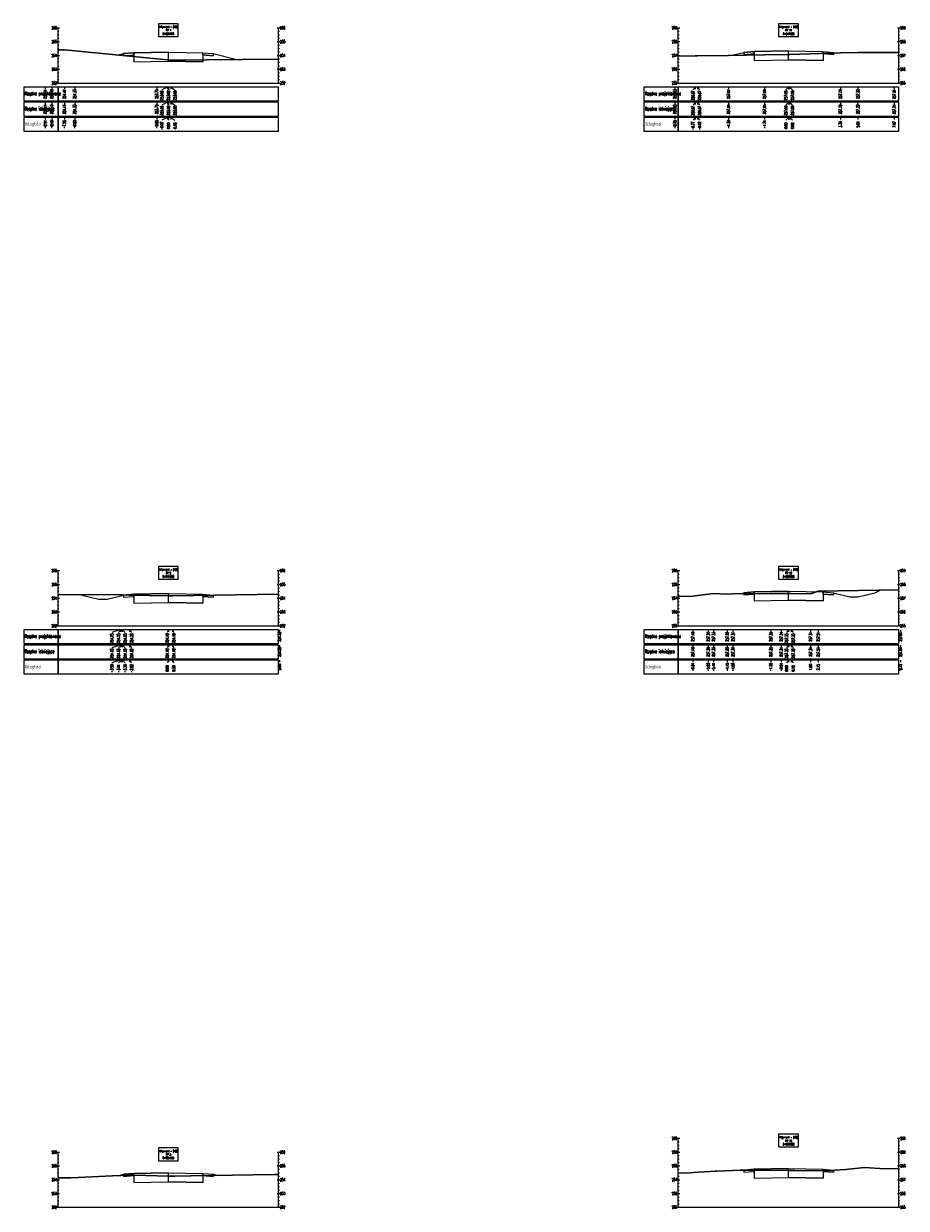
# Model space of a CAD drawing. Header units: metres. Extents: x 7443303 to 7445102, y 5636808 to 5638129.
# Tile 10 of 11: x 7444991 to 7445055, y 5638043 to 5638129. Entities that reach past the tile are written whole.
import ezdxf

# ---------------------------------------------------------------- set-up
doc = ezdxf.new("R2010")
doc.units = ezdxf.units.M
for name, color, linetype in [('C-ROAD-SCTN', 7, 'Continuous'), ('C-ROAD-SCTN-TEXT', 7, 'Continuous'), ('C-ROAD-SCTN-VIEW', 7, 'Continuous'), ('C-ROAD-SHAP', 32, 'Continuous')]:
    doc.layers.add(name, color=color, linetype=linetype)
doc.styles.add('MAT', font='simplex.shx', dxfattribs={"width": 0.6})

msp = doc.modelspace()

# ---------------------------------------------------------------- linework, layer by layer
at = {"layer": 'C-ROAD-SCTN', "color": 153, "linetype": 'Continuous', "lineweight": -3}
for p, q in [((7444997.783, 5638126.926), (7444998.217, 5638127.034)), ((7444998.217, 5638127.034), (7444998.967, 5638127.094)), ((7444998.217, 5638127.034), (7444998.218, 5638126.884)), ((7444998.218, 5638126.884), (7444998.967, 5638126.944)), ((7444998.967, 5638127.094), (7445001.467, 5638127.144)), ((7444998.967, 5638127.094), (7444998.967, 5638126.444)), ((7444998.967, 5638126.944), (7444998.967, 5638127.094)), ((7445001.467, 5638127.144), (7445003.967, 5638127.094)), ((7445001.467, 5638126.494), (7445001.467, 5638127.144)), ((7445003.967, 5638127.094), (7445003.967, 5638126.444)), ((7445003.967, 5638127.094), (7445004.717, 5638127.034)), ((7445003.967, 5638126.944), (7445003.967, 5638127.094)), ((7445003.967, 5638126.944), (7445004.716, 5638126.884)), ((7445004.717, 5638127.034), (7445004.716, 5638126.884)), ((7445004.717, 5638127.034), (7445006.428, 5638126.606)), ((7445042.355, 5638126.911), (7445043.217, 5638127.126)), ((7445043.217, 5638127.126), (7445043.967, 5638127.186)), ((7445043.217, 5638127.126), (7445043.218, 5638126.976)), ((7445043.218, 5638126.976), (7445043.967, 5638127.036)), ((7445043.967, 5638127.186), (7445046.467, 5638127.236)), ((7445043.967, 5638127.186), (7445043.967, 5638126.536)), ((7445043.967, 5638127.036), (7445043.967, 5638127.186)), ((7445043.967, 5638126.536), (7445046.467, 5638126.586)), ((7445046.467, 5638127.236), (7445048.967, 5638127.186)), ((7445046.467, 5638126.586), (7445046.467, 5638127.236)), ((7445046.467, 5638126.586), (7445048.967, 5638126.536)), ((7445048.967, 5638127.186), (7445048.967, 5638126.536)), ((7445048.967, 5638127.186), (7445049.717, 5638127.126)), ((7445048.967, 5638127.036), (7445048.967, 5638127.186)), ((7445048.967, 5638127.036), (7445049.716, 5638126.976)), ((7445049.717, 5638127.126), (7445049.716, 5638126.976)), ((7445049.717, 5638127.126), (7445049.889, 5638127.083)), ((7444998.967, 5638126.444), (7445001.467, 5638126.494)), ((7445001.467, 5638126.494), (7445003.967, 5638126.444)), ((7445042.921, 5638087.842), (7445043.217, 5638087.916)), ((7445043.217, 5638087.916), (7445043.967, 5638087.976)), ((7445043.217, 5638087.916), (7445043.218, 5638087.766)), ((7445043.967, 5638087.976), (7445046.467, 5638088.026)), ((7445043.967, 5638087.976), (7445043.967, 5638087.326)), ((7445043.967, 5638087.826), (7445043.967, 5638087.976)), ((7445046.467, 5638088.026), (7445048.967, 5638087.976)), ((7445046.467, 5638087.376), (7445046.467, 5638088.026)), ((7445048.967, 5638087.976), (7445048.967, 5638087.326)), ((7445048.967, 5638087.976), (7445049.717, 5638087.916)), ((7445048.967, 5638087.826), (7445048.967, 5638087.976)), ((7445049.717, 5638087.916), (7445049.716, 5638087.766)), ((7445049.717, 5638087.916), (7445050.917, 5638087.616)), ((7445051.517, 5638087.616), (7445052.717, 5638087.916)), ((7445052.717, 5638087.916), (7445053.106, 5638088.111)), ((7444995.159, 5638087.776), (7444995.217, 5638087.747)), ((7444995.217, 5638087.747), (7444996.417, 5638087.447)), ((7444996.417, 5638087.447), (7444997.017, 5638087.447)), ((7444997.017, 5638087.447), (7444998.217, 5638087.747)), ((7444998.217, 5638087.747), (7444998.967, 5638087.807)), ((7444998.217, 5638087.747), (7444998.218, 5638087.597)), ((7444998.218, 5638087.597), (7444998.967, 5638087.657)), ((7444998.967, 5638087.807), (7445001.467, 5638087.857)), ((7444998.967, 5638087.807), (7444998.967, 5638087.157)), ((7444998.967, 5638087.657), (7444998.967, 5638087.807)), ((7444998.967, 5638087.157), (7445001.467, 5638087.207)), ((7445001.467, 5638087.857), (7445003.967, 5638087.807)), ((7445001.467, 5638087.207), (7445001.467, 5638087.857)), ((7445001.467, 5638087.207), (7445003.967, 5638087.157)), ((7445003.967, 5638087.807), (7445003.967, 5638087.157)), ((7445003.967, 5638087.807), (7445004.717, 5638087.747)), ((7445003.967, 5638087.657), (7445003.967, 5638087.807)), ((7445003.967, 5638087.657), (7445004.716, 5638087.597)), ((7445004.717, 5638087.747), (7445004.716, 5638087.597)), ((7445004.717, 5638087.747), (7445004.721, 5638087.746)), ((7445043.218, 5638087.766), (7445043.967, 5638087.826)), ((7445043.967, 5638087.326), (7445046.467, 5638087.376)), ((7445046.467, 5638087.376), (7445048.967, 5638087.326)), ((7445048.967, 5638087.826), (7445049.716, 5638087.766)), ((7445050.917, 5638087.616), (7445051.517, 5638087.616)), ((7444998.967, 5638045.79), (7445001.467, 5638045.84)), ((7445001.467, 5638045.84), (7445003.967, 5638045.79)), ((7445001.467, 5638045.19), (7445001.467, 5638045.84)), ((7445043.179, 5638046.024), (7445043.217, 5638046.033)), ((7445043.217, 5638046.033), (7445043.967, 5638046.093)), ((7445043.217, 5638046.033), (7445043.218, 5638045.883)), ((7445043.218, 5638045.883), (7445043.967, 5638045.943)), ((7445043.967, 5638046.093), (7445046.467, 5638046.143)), ((7445043.967, 5638046.093), (7445043.967, 5638045.443)), ((7445043.967, 5638045.943), (7445043.967, 5638046.093)), ((7445046.467, 5638046.143), (7445048.967, 5638046.093)), ((7445046.467, 5638045.493), (7445046.467, 5638046.143)), ((7445048.967, 5638046.093), (7445048.967, 5638045.443)), ((7445048.967, 5638046.093), (7445049.717, 5638046.033)), ((7445048.967, 5638045.943), (7445048.967, 5638046.093)), ((7445048.967, 5638045.943), (7445049.716, 5638045.883)), ((7445049.717, 5638046.033), (7445049.716, 5638045.883)), ((7445049.717, 5638046.033), (7445049.741, 5638046.027)), ((7444997.861, 5638045.641), (7444998.217, 5638045.73)), ((7444998.217, 5638045.73), (7444998.967, 5638045.79)), ((7444998.217, 5638045.73), (7444998.218, 5638045.58)), ((7444998.218, 5638045.58), (7444998.967, 5638045.64)), ((7444998.967, 5638045.79), (7444998.967, 5638045.14)), ((7444998.967, 5638045.64), (7444998.967, 5638045.79)), ((7444998.967, 5638045.14), (7445001.467, 5638045.19)), ((7445001.467, 5638045.19), (7445003.967, 5638045.14)), ((7445003.967, 5638045.79), (7445003.967, 5638045.14)), ((7445003.967, 5638045.79), (7445004.717, 5638045.73)), ((7445003.967, 5638045.64), (7445003.967, 5638045.79)), ((7445003.967, 5638045.64), (7445004.716, 5638045.58)), ((7445004.717, 5638045.73), (7445004.716, 5638045.58)), ((7445004.717, 5638045.73), (7445005.043, 5638045.648)), ((7445043.967, 5638045.443), (7445046.467, 5638045.493)), ((7445046.467, 5638045.493), (7445048.967, 5638045.443))]:
    msp.add_line(p, q, dxfattribs=at)
at = {"layer": 'C-ROAD-SCTN', "color": 1, "linetype": 'Continuous', "lineweight": 30}
for points in [[(7444993.467, 5638127.317), (7444993.919, 5638127.314), (7444994.667, 5638127.229), (7445000.617, 5638126.65), (7445001.395, 5638126.594), (7445001.467, 5638126.584), (7445001.645, 5638126.559), (7445009.467, 5638126.636)], [(7445038.467, 5638126.839), (7445039.692, 5638126.874), (7445039.85, 5638126.87), (7445042.111, 5638126.908), (7445044.724, 5638126.938), (7445046.467, 5638126.963), (7445046.549, 5638126.965), (7445050.225, 5638127.095), (7445051.502, 5638127.122), (7445054.132, 5638127.117), (7445054.467, 5638127.121)], [(7445038.467, 5638087.658), (7445039.522, 5638087.684), (7445040.634, 5638087.83), (7445041.024, 5638087.855), (7445042.014, 5638087.82), (7445042.433, 5638087.836), (7445045.174, 5638087.873), (7445045.927, 5638087.867), (7445046.467, 5638087.86), (7445046.646, 5638087.858), (7445048.065, 5638087.834), (7445048.615, 5638088.041), (7445054.467, 5638088.132)], [(7444993.467, 5638087.784), (7444997.972, 5638087.761), (7444998.057, 5638087.759), (7444998.11, 5638087.76), (7444998.643, 5638087.751), (7445001.467, 5638087.709), (7445001.764, 5638087.704), (7445009.467, 5638087.812)], [(7445038.467, 5638045.811), (7445039.352, 5638045.833), (7445039.567, 5638045.862), (7445041.149, 5638045.963), (7445041.267, 5638045.959), (7445042.953, 5638046.021), (7445043.659, 5638046.031), (7445046.467, 5638046.005), (7445046.914, 5638046.001), (7445048.61, 5638045.98), (7445049.4, 5638046.011), (7445050.63, 5638046.071), (7445051.947, 5638046.23), (7445053.474, 5638046.123), (7445054.467, 5638046.143)], [(7444993.467, 5638045.469), (7444994.395, 5638045.47), (7444997.409, 5638045.626), (7444998.655, 5638045.667), (7444999.019, 5638045.667), (7445001.467, 5638045.606), (7445001.961, 5638045.593), (7445003.097, 5638045.615), (7445009.132, 5638045.718), (7445009.467, 5638045.715)]]:
    msp.add_lwpolyline(points, dxfattribs=at)
at = {"layer": 'C-ROAD-SCTN-TEXT', "color": 1, "linetype": 'Continuous', "lineweight": -3}
for p, q in [((7445001.395, 5638124.603), (7445000.99, 5638124.403)), ((7445001.467, 5638124.603), (7445001.467, 5638124.403)), ((7445001.645, 5638124.603), (7445001.944, 5638124.403)), ((7445039.692, 5638124.603), (7445039.533, 5638124.403)), ((7445039.85, 5638124.603), (7445040.01, 5638124.403)), ((7445046.467, 5638124.603), (7445046.269, 5638124.403)), ((7445046.549, 5638124.603), (7445046.746, 5638124.403)), ((7445001.395, 5638122.403), (7445000.99, 5638122.203)), ((7445001.467, 5638122.403), (7445001.467, 5638122.203)), ((7445001.645, 5638122.403), (7445001.944, 5638122.203)), ((7445039.692, 5638122.403), (7445039.533, 5638122.203)), ((7445039.85, 5638122.403), (7445040.01, 5638122.203)), ((7445046.467, 5638122.403), (7445046.269, 5638122.203)), ((7445046.549, 5638122.403), (7445046.746, 5638122.203)), ((7444997.972, 5638085.228), (7444997.368, 5638085.028)), ((7444998.057, 5638085.228), (7444997.845, 5638085.028)), ((7444998.11, 5638085.228), (7444998.322, 5638085.028)), ((7444998.643, 5638085.228), (7444998.799, 5638085.028)), ((7445001.467, 5638085.228), (7445001.377, 5638085.028)), ((7445001.764, 5638085.228), (7445001.854, 5638085.028)), ((7445046.467, 5638085.228), (7445046.318, 5638085.028)), ((7445046.646, 5638085.228), (7445046.795, 5638085.028)), ((7444997.972, 5638083.028), (7444997.368, 5638082.828)), ((7444998.057, 5638083.028), (7444997.845, 5638082.828)), ((7444998.11, 5638083.028), (7444998.322, 5638082.828)), ((7444998.643, 5638083.028), (7444998.799, 5638082.828)), ((7445001.467, 5638083.028), (7445001.377, 5638082.828)), ((7445001.764, 5638083.028), (7445001.854, 5638082.828)), ((7445046.467, 5638083.028), (7445046.318, 5638082.828)), ((7445046.646, 5638083.028), (7445046.795, 5638082.828))]:
    msp.add_line(p, q, dxfattribs=at)
at = {"layer": 'C-ROAD-SCTN-TEXT', "color": 7, "linetype": 'Continuous', "lineweight": -3}
for p, q in [((7445001.395, 5638123.503), (7445000.99, 5638123.303)), ((7445001.467, 5638123.503), (7445001.467, 5638123.303)), ((7445001.645, 5638123.503), (7445001.944, 5638123.303)), ((7445039.692, 5638123.503), (7445039.533, 5638123.303)), ((7445039.85, 5638123.503), (7445040.01, 5638123.303)), ((7445046.467, 5638123.503), (7445046.269, 5638123.303)), ((7445046.549, 5638123.503), (7445046.746, 5638123.303)), ((7444997.972, 5638084.128), (7444997.368, 5638083.928)), ((7444998.057, 5638084.128), (7444997.845, 5638083.928)), ((7444998.11, 5638084.128), (7444998.322, 5638083.928)), ((7444998.643, 5638084.128), (7444998.799, 5638083.928)), ((7445001.467, 5638084.128), (7445001.377, 5638083.928)), ((7445001.764, 5638084.128), (7445001.854, 5638083.928)), ((7445046.467, 5638084.128), (7445046.318, 5638083.928)), ((7445046.646, 5638084.128), (7445046.795, 5638083.928))]:
    msp.add_line(p, q, dxfattribs=at)
at = {"layer": 'C-ROAD-SCTN-VIEW', "color": 7, "linetype": 'Continuous', "lineweight": -3}
for p, q in [((7444993.367, 5638128.903), (7444993.567, 5638128.903)), ((7444993.417, 5638128.653), (7444993.517, 5638128.653)), ((7444993.417, 5638128.403), (7444993.517, 5638128.403)), ((7444993.467, 5638124.903), (7444993.467, 5638128.903)), ((7445009.367, 5638128.903), (7445009.567, 5638128.903)), ((7445009.417, 5638128.653), (7445009.517, 5638128.653)), ((7445009.417, 5638128.403), (7445009.517, 5638128.403)), ((7445009.467, 5638124.903), (7445009.467, 5638128.903)), ((7445038.367, 5638128.903), (7445038.567, 5638128.903)), ((7445038.417, 5638128.653), (7445038.517, 5638128.653)), ((7445038.417, 5638128.403), (7445038.517, 5638128.403)), ((7445038.467, 5638124.903), (7445038.467, 5638128.903)), ((7445054.367, 5638128.903), (7445054.567, 5638128.903)), ((7445054.417, 5638128.653), (7445054.517, 5638128.653)), ((7445054.417, 5638128.403), (7445054.517, 5638128.403)), ((7445054.467, 5638124.903), (7445054.467, 5638128.903)), ((7444993.367, 5638127.903), (7444993.567, 5638127.903)), ((7444993.417, 5638128.153), (7444993.517, 5638128.153)), ((7444993.417, 5638127.653), (7444993.517, 5638127.653)), ((7445009.367, 5638127.903), (7445009.567, 5638127.903)), ((7445009.417, 5638128.153), (7445009.517, 5638128.153)), ((7445009.417, 5638127.653), (7445009.517, 5638127.653)), ((7445038.367, 5638127.903), (7445038.567, 5638127.903)), ((7445038.417, 5638128.153), (7445038.517, 5638128.153)), ((7445038.417, 5638127.653), (7445038.517, 5638127.653)), ((7445054.367, 5638127.903), (7445054.567, 5638127.903)), ((7445054.417, 5638128.153), (7445054.517, 5638128.153)), ((7445054.417, 5638127.653), (7445054.517, 5638127.653)), ((7444993.367, 5638126.903), (7444993.567, 5638126.903)), ((7444993.417, 5638127.403), (7444993.517, 5638127.403)), ((7444993.417, 5638127.153), (7444993.517, 5638127.153)), ((7444993.417, 5638126.653), (7444993.517, 5638126.653)), ((7445009.367, 5638126.903), (7445009.567, 5638126.903)), ((7445009.417, 5638127.403), (7445009.517, 5638127.403)), ((7445009.417, 5638127.153), (7445009.517, 5638127.153)), ((7445009.417, 5638126.653), (7445009.517, 5638126.653)), ((7445038.367, 5638126.903), (7445038.567, 5638126.903)), ((7445038.417, 5638127.403), (7445038.517, 5638127.403)), ((7445038.417, 5638127.153), (7445038.517, 5638127.153)), ((7445038.417, 5638126.653), (7445038.517, 5638126.653)), ((7445054.367, 5638126.903), (7445054.567, 5638126.903)), ((7445054.417, 5638127.403), (7445054.517, 5638127.403)), ((7445054.417, 5638127.153), (7445054.517, 5638127.153)), ((7445054.417, 5638126.653), (7445054.517, 5638126.653)), ((7444993.367, 5638125.903), (7444993.567, 5638125.903)), ((7444993.417, 5638126.403), (7444993.517, 5638126.403)), ((7444993.417, 5638126.153), (7444993.517, 5638126.153)), ((7445009.367, 5638125.903), (7445009.567, 5638125.903)), ((7445009.417, 5638126.403), (7445009.517, 5638126.403)), ((7445009.417, 5638126.153), (7445009.517, 5638126.153)), ((7445038.367, 5638125.903), (7445038.567, 5638125.903)), ((7445038.417, 5638126.403), (7445038.517, 5638126.403)), ((7445038.417, 5638126.153), (7445038.517, 5638126.153)), ((7445054.367, 5638125.903), (7445054.567, 5638125.903)), ((7445054.417, 5638126.403), (7445054.517, 5638126.403)), ((7445054.417, 5638126.153), (7445054.517, 5638126.153)), ((7444993.367, 5638124.903), (7445009.567, 5638124.903)), ((7444993.417, 5638125.653), (7444993.517, 5638125.653)), ((7444993.417, 5638125.403), (7444993.517, 5638125.403)), ((7444993.417, 5638125.153), (7444993.517, 5638125.153)), ((7445009.417, 5638125.653), (7445009.517, 5638125.653)), ((7445009.417, 5638125.403), (7445009.517, 5638125.403)), ((7445009.417, 5638125.153), (7445009.517, 5638125.153)), ((7445038.367, 5638124.903), (7445054.567, 5638124.903)), ((7445038.417, 5638125.653), (7445038.517, 5638125.653)), ((7445038.417, 5638125.403), (7445038.517, 5638125.403)), ((7445038.417, 5638125.153), (7445038.517, 5638125.153)), ((7445054.417, 5638125.653), (7445054.517, 5638125.653)), ((7445054.417, 5638125.403), (7445054.517, 5638125.403)), ((7445054.417, 5638125.153), (7445054.517, 5638125.153)), ((7444992.531, 5638123.503), (7444992.531, 5638123.353)), ((7444993.005, 5638123.503), (7444993.005, 5638123.353)), ((7444993.919, 5638123.503), (7444993.919, 5638123.353)), ((7444994.667, 5638123.503), (7444994.667, 5638123.353)), ((7445000.617, 5638123.503), (7445000.617, 5638123.353)), ((7445001.395, 5638123.503), (7445001.395, 5638123.353)), ((7445001.467, 5638123.503), (7445001.467, 5638123.353)), ((7445001.645, 5638123.503), (7445001.645, 5638123.353)), ((7445038.213, 5638123.503), (7445038.213, 5638123.353)), ((7445039.692, 5638123.503), (7445039.692, 5638123.353)), ((7445039.85, 5638123.503), (7445039.85, 5638123.353)), ((7445042.111, 5638123.503), (7445042.111, 5638123.353)), ((7445044.724, 5638123.503), (7445044.724, 5638123.353)), ((7445046.467, 5638123.503), (7445046.467, 5638123.353)), ((7445046.549, 5638123.503), (7445046.549, 5638123.353)), ((7445050.225, 5638123.503), (7445050.225, 5638123.353)), ((7445051.502, 5638123.503), (7445051.502, 5638123.353)), ((7445054.132, 5638123.503), (7445054.132, 5638123.353)), ((7444993.367, 5638089.528), (7444993.567, 5638089.528)), ((7444993.417, 5638089.278), (7444993.517, 5638089.278)), ((7444993.417, 5638089.028), (7444993.517, 5638089.028)), ((7444993.417, 5638088.778), (7444993.517, 5638088.778)), ((7444993.467, 5638085.528), (7444993.467, 5638089.528)), ((7445009.367, 5638089.528), (7445009.567, 5638089.528)), ((7445009.417, 5638089.278), (7445009.517, 5638089.278)), ((7445009.417, 5638089.028), (7445009.517, 5638089.028)), ((7445009.417, 5638088.778), (7445009.517, 5638088.778)), ((7445009.467, 5638085.528), (7445009.467, 5638089.528)), ((7445038.367, 5638089.528), (7445038.567, 5638089.528)), ((7445038.417, 5638089.278), (7445038.517, 5638089.278)), ((7445038.417, 5638089.028), (7445038.517, 5638089.028)), ((7445038.417, 5638088.778), (7445038.517, 5638088.778)), ((7445038.467, 5638085.528), (7445038.467, 5638089.528)), ((7445054.367, 5638089.528), (7445054.567, 5638089.528)), ((7445054.417, 5638089.278), (7445054.517, 5638089.278)), ((7445054.417, 5638089.028), (7445054.517, 5638089.028)), ((7445054.417, 5638088.778), (7445054.517, 5638088.778)), ((7445054.467, 5638085.528), (7445054.467, 5638089.528)), ((7444993.367, 5638088.528), (7444993.567, 5638088.528)), ((7444993.417, 5638088.278), (7444993.517, 5638088.278)), ((7444993.417, 5638088.028), (7444993.517, 5638088.028)), ((7445009.367, 5638088.528), (7445009.567, 5638088.528)), ((7445009.417, 5638088.278), (7445009.517, 5638088.278)), ((7445009.417, 5638088.028), (7445009.517, 5638088.028)), ((7445038.367, 5638088.528), (7445038.567, 5638088.528)), ((7445038.417, 5638088.278), (7445038.517, 5638088.278)), ((7445038.417, 5638088.028), (7445038.517, 5638088.028)), ((7445054.367, 5638088.528), (7445054.567, 5638088.528)), ((7445054.417, 5638088.278), (7445054.517, 5638088.278)), ((7445054.417, 5638088.028), (7445054.517, 5638088.028)), ((7444993.367, 5638087.528), (7444993.567, 5638087.528)), ((7444993.417, 5638087.778), (7444993.517, 5638087.778)), ((7444993.417, 5638087.278), (7444993.517, 5638087.278)), ((7445009.367, 5638087.528), (7445009.567, 5638087.528)), ((7445009.417, 5638087.778), (7445009.517, 5638087.778)), ((7445009.417, 5638087.278), (7445009.517, 5638087.278)), ((7445038.367, 5638087.528), (7445038.567, 5638087.528)), ((7445038.417, 5638087.778), (7445038.517, 5638087.778)), ((7445038.417, 5638087.278), (7445038.517, 5638087.278)), ((7445054.367, 5638087.528), (7445054.567, 5638087.528)), ((7445054.417, 5638087.778), (7445054.517, 5638087.778)), ((7445054.417, 5638087.278), (7445054.517, 5638087.278)), ((7444993.367, 5638086.528), (7444993.567, 5638086.528)), ((7444993.417, 5638087.028), (7444993.517, 5638087.028)), ((7444993.417, 5638086.778), (7444993.517, 5638086.778)), ((7444993.417, 5638086.278), (7444993.517, 5638086.278)), ((7445009.367, 5638086.528), (7445009.567, 5638086.528)), ((7445009.417, 5638087.028), (7445009.517, 5638087.028)), ((7445009.417, 5638086.778), (7445009.517, 5638086.778)), ((7445009.417, 5638086.278), (7445009.517, 5638086.278)), ((7445038.367, 5638086.528), (7445038.567, 5638086.528)), ((7445038.417, 5638087.028), (7445038.517, 5638087.028)), ((7445038.417, 5638086.778), (7445038.517, 5638086.778)), ((7445038.417, 5638086.278), (7445038.517, 5638086.278)), ((7445054.367, 5638086.528), (7445054.567, 5638086.528)), ((7445054.417, 5638087.028), (7445054.517, 5638087.028)), ((7445054.417, 5638086.778), (7445054.517, 5638086.778)), ((7445054.417, 5638086.278), (7445054.517, 5638086.278)), ((7444993.367, 5638085.528), (7445009.567, 5638085.528)), ((7444993.417, 5638086.028), (7444993.517, 5638086.028)), ((7444993.417, 5638085.778), (7444993.517, 5638085.778)), ((7445009.417, 5638086.028), (7445009.517, 5638086.028)), ((7445009.417, 5638085.778), (7445009.517, 5638085.778)), ((7445038.367, 5638085.528), (7445054.567, 5638085.528)), ((7445038.417, 5638086.028), (7445038.517, 5638086.028)), ((7445038.417, 5638085.778), (7445038.517, 5638085.778)), ((7445054.417, 5638086.028), (7445054.517, 5638086.028)), ((7445054.417, 5638085.778), (7445054.517, 5638085.778)), ((7444997.972, 5638084.128), (7444997.972, 5638083.978)), ((7444998.057, 5638084.128), (7444998.057, 5638083.978)), ((7444998.11, 5638084.128), (7444998.11, 5638083.978)), ((7444998.643, 5638084.128), (7444998.643, 5638083.978)), ((7445001.467, 5638084.128), (7445001.467, 5638083.978)), ((7445001.764, 5638084.128), (7445001.764, 5638083.978)), ((7445009.523, 5638084.128), (7445009.523, 5638083.978)), ((7445039.522, 5638084.128), (7445039.522, 5638083.978)), ((7445040.634, 5638084.128), (7445040.634, 5638083.978)), ((7445041.024, 5638084.128), (7445041.024, 5638083.978)), ((7445042.014, 5638084.128), (7445042.014, 5638083.978)), ((7445042.433, 5638084.128), (7445042.433, 5638083.978)), ((7445045.174, 5638084.128), (7445045.174, 5638083.978)), ((7445045.927, 5638084.128), (7445045.927, 5638083.978)), ((7445046.467, 5638084.128), (7445046.467, 5638083.978)), ((7445046.646, 5638084.128), (7445046.646, 5638083.978)), ((7445048.065, 5638084.128), (7445048.065, 5638083.978)), ((7445048.615, 5638084.128), (7445048.615, 5638083.978)), ((7445054.588, 5638084.128), (7445054.588, 5638083.978)), ((7445038.367, 5638048.34), (7445038.567, 5638048.34)), ((7445038.417, 5638048.09), (7445038.517, 5638048.09)), ((7445038.417, 5638047.84), (7445038.517, 5638047.84)), ((7445038.417, 5638047.59), (7445038.517, 5638047.59)), ((7445038.467, 5638043.34), (7445038.467, 5638048.34)), ((7445054.367, 5638048.34), (7445054.567, 5638048.34)), ((7445054.417, 5638048.09), (7445054.517, 5638048.09)), ((7445054.417, 5638047.84), (7445054.517, 5638047.84)), ((7445054.417, 5638047.59), (7445054.517, 5638047.59)), ((7445054.467, 5638043.34), (7445054.467, 5638048.34)), ((7444993.367, 5638047.34), (7444993.567, 5638047.34)), ((7444993.417, 5638047.09), (7444993.517, 5638047.09)), ((7444993.417, 5638046.84), (7444993.517, 5638046.84)), ((7444993.467, 5638043.34), (7444993.467, 5638047.34)), ((7445009.367, 5638047.34), (7445009.567, 5638047.34)), ((7445009.417, 5638047.09), (7445009.517, 5638047.09)), ((7445009.417, 5638046.84), (7445009.517, 5638046.84)), ((7445009.467, 5638043.34), (7445009.467, 5638047.34)), ((7445038.367, 5638047.34), (7445038.567, 5638047.34)), ((7445038.417, 5638047.09), (7445038.517, 5638047.09)), ((7445038.417, 5638046.84), (7445038.517, 5638046.84)), ((7445054.367, 5638047.34), (7445054.567, 5638047.34)), ((7445054.417, 5638047.09), (7445054.517, 5638047.09)), ((7445054.417, 5638046.84), (7445054.517, 5638046.84)), ((7444993.367, 5638046.34), (7444993.567, 5638046.34)), ((7444993.417, 5638046.59), (7444993.517, 5638046.59)), ((7444993.417, 5638046.09), (7444993.517, 5638046.09)), ((7444993.417, 5638045.84), (7444993.517, 5638045.84)), ((7445009.367, 5638046.34), (7445009.567, 5638046.34)), ((7445009.417, 5638046.59), (7445009.517, 5638046.59)), ((7445009.417, 5638046.09), (7445009.517, 5638046.09)), ((7445009.417, 5638045.84), (7445009.517, 5638045.84)), ((7445038.367, 5638046.34), (7445038.567, 5638046.34)), ((7445038.417, 5638046.59), (7445038.517, 5638046.59)), ((7445038.417, 5638046.09), (7445038.517, 5638046.09)), ((7445038.417, 5638045.84), (7445038.517, 5638045.84)), ((7445054.367, 5638046.34), (7445054.567, 5638046.34)), ((7445054.417, 5638046.59), (7445054.517, 5638046.59)), ((7445054.417, 5638046.09), (7445054.517, 5638046.09)), ((7445054.417, 5638045.84), (7445054.517, 5638045.84)), ((7444993.367, 5638045.34), (7444993.567, 5638045.34)), ((7444993.417, 5638045.59), (7444993.517, 5638045.59)), ((7444993.417, 5638045.09), (7444993.517, 5638045.09)), ((7445009.367, 5638045.34), (7445009.567, 5638045.34)), ((7445009.417, 5638045.59), (7445009.517, 5638045.59)), ((7445009.417, 5638045.09), (7445009.517, 5638045.09)), ((7445038.367, 5638045.34), (7445038.567, 5638045.34)), ((7445038.417, 5638045.59), (7445038.517, 5638045.59)), ((7445038.417, 5638045.09), (7445038.517, 5638045.09)), ((7445054.367, 5638045.34), (7445054.567, 5638045.34)), ((7445054.417, 5638045.59), (7445054.517, 5638045.59)), ((7445054.417, 5638045.09), (7445054.517, 5638045.09)), ((7444993.367, 5638044.34), (7444993.567, 5638044.34)), ((7444993.417, 5638044.84), (7444993.517, 5638044.84)), ((7444993.417, 5638044.59), (7444993.517, 5638044.59)), ((7444993.417, 5638044.09), (7444993.517, 5638044.09)), ((7445009.367, 5638044.34), (7445009.567, 5638044.34)), ((7445009.417, 5638044.84), (7445009.517, 5638044.84)), ((7445009.417, 5638044.59), (7445009.517, 5638044.59)), ((7445009.417, 5638044.09), (7445009.517, 5638044.09)), ((7445038.367, 5638044.34), (7445038.567, 5638044.34)), ((7445038.417, 5638044.84), (7445038.517, 5638044.84)), ((7445038.417, 5638044.59), (7445038.517, 5638044.59)), ((7445038.417, 5638044.09), (7445038.517, 5638044.09)), ((7445054.367, 5638044.34), (7445054.567, 5638044.34)), ((7445054.417, 5638044.84), (7445054.517, 5638044.84)), ((7445054.417, 5638044.59), (7445054.517, 5638044.59)), ((7445054.417, 5638044.09), (7445054.517, 5638044.09)), ((7444993.367, 5638043.34), (7445009.567, 5638043.34)), ((7444993.417, 5638043.84), (7444993.517, 5638043.84)), ((7444993.417, 5638043.59), (7444993.517, 5638043.59)), ((7445009.417, 5638043.84), (7445009.517, 5638043.84)), ((7445009.417, 5638043.59), (7445009.517, 5638043.59)), ((7445038.367, 5638043.34), (7445054.567, 5638043.34)), ((7445038.417, 5638043.84), (7445038.517, 5638043.84)), ((7445038.417, 5638043.59), (7445038.517, 5638043.59)), ((7445054.417, 5638043.84), (7445054.517, 5638043.84)), ((7445054.417, 5638043.59), (7445054.517, 5638043.59))]:
    msp.add_line(p, q, dxfattribs=at)
at = {"layer": 'C-ROAD-SCTN-VIEW', "color": 1, "linetype": 'Continuous', "lineweight": -3}
for p, q in [((7444992.531, 5638124.603), (7444992.531, 5638124.453)), ((7444993.005, 5638124.603), (7444993.005, 5638124.453)), ((7444993.919, 5638124.603), (7444993.919, 5638124.453)), ((7444994.667, 5638124.603), (7444994.667, 5638124.453)), ((7445000.617, 5638124.603), (7445000.617, 5638124.453)), ((7445001.395, 5638124.603), (7445001.395, 5638124.453)), ((7445001.467, 5638124.603), (7445001.467, 5638124.453)), ((7445001.645, 5638124.603), (7445001.645, 5638124.453)), ((7445038.213, 5638124.603), (7445038.213, 5638124.453)), ((7445039.692, 5638124.603), (7445039.692, 5638124.453)), ((7445039.85, 5638124.603), (7445039.85, 5638124.453)), ((7445042.111, 5638124.603), (7445042.111, 5638124.453)), ((7445044.724, 5638124.603), (7445044.724, 5638124.453)), ((7445046.467, 5638124.603), (7445046.467, 5638124.453)), ((7445046.549, 5638124.603), (7445046.549, 5638124.453)), ((7445050.225, 5638124.603), (7445050.225, 5638124.453)), ((7445051.502, 5638124.603), (7445051.502, 5638124.453)), ((7445054.132, 5638124.603), (7445054.132, 5638124.453)), ((7444992.531, 5638122.403), (7444992.531, 5638122.253)), ((7444993.005, 5638122.403), (7444993.005, 5638122.253)), ((7444993.919, 5638122.403), (7444993.919, 5638122.253)), ((7444994.667, 5638122.403), (7444994.667, 5638122.253)), ((7445000.617, 5638122.403), (7445000.617, 5638122.253)), ((7445001.395, 5638122.403), (7445001.395, 5638122.253)), ((7445001.467, 5638122.403), (7445001.467, 5638122.253)), ((7445001.645, 5638122.403), (7445001.645, 5638122.253)), ((7445038.213, 5638122.403), (7445038.213, 5638122.253)), ((7445039.692, 5638122.403), (7445039.692, 5638122.253)), ((7445039.85, 5638122.403), (7445039.85, 5638122.253)), ((7445042.111, 5638122.403), (7445042.111, 5638122.253)), ((7445044.724, 5638122.403), (7445044.724, 5638122.253)), ((7445046.467, 5638122.403), (7445046.467, 5638122.253)), ((7445046.549, 5638122.403), (7445046.549, 5638122.253)), ((7445050.225, 5638122.403), (7445050.225, 5638122.253)), ((7445051.502, 5638122.403), (7445051.502, 5638122.253)), ((7445054.132, 5638122.403), (7445054.132, 5638122.253)), ((7444997.972, 5638085.228), (7444997.972, 5638085.078)), ((7444998.057, 5638085.228), (7444998.057, 5638085.078)), ((7444998.11, 5638085.228), (7444998.11, 5638085.078)), ((7444998.643, 5638085.228), (7444998.643, 5638085.078)), ((7445001.467, 5638085.228), (7445001.467, 5638085.078)), ((7445001.764, 5638085.228), (7445001.764, 5638085.078)), ((7445009.523, 5638085.228), (7445009.523, 5638085.078)), ((7445039.522, 5638085.228), (7445039.522, 5638085.078)), ((7445040.634, 5638085.228), (7445040.634, 5638085.078)), ((7445041.024, 5638085.228), (7445041.024, 5638085.078)), ((7445042.014, 5638085.228), (7445042.014, 5638085.078)), ((7445042.433, 5638085.228), (7445042.433, 5638085.078)), ((7445045.174, 5638085.228), (7445045.174, 5638085.078)), ((7445045.927, 5638085.228), (7445045.927, 5638085.078)), ((7445046.467, 5638085.228), (7445046.467, 5638085.078)), ((7445046.646, 5638085.228), (7445046.646, 5638085.078)), ((7445048.065, 5638085.228), (7445048.065, 5638085.078)), ((7445048.615, 5638085.228), (7445048.615, 5638085.078)), ((7445054.588, 5638085.228), (7445054.588, 5638085.078)), ((7444997.972, 5638083.028), (7444997.972, 5638082.878)), ((7444998.057, 5638083.028), (7444998.057, 5638082.878)), ((7444998.11, 5638083.028), (7444998.11, 5638082.878)), ((7444998.643, 5638083.028), (7444998.643, 5638082.878)), ((7445001.467, 5638083.028), (7445001.467, 5638082.878)), ((7445001.764, 5638083.028), (7445001.764, 5638082.878)), ((7445009.523, 5638083.028), (7445009.523, 5638082.878)), ((7445039.522, 5638083.028), (7445039.522, 5638082.878)), ((7445040.634, 5638083.028), (7445040.634, 5638082.878)), ((7445041.024, 5638083.028), (7445041.024, 5638082.878)), ((7445042.014, 5638083.028), (7445042.014, 5638082.878)), ((7445042.433, 5638083.028), (7445042.433, 5638082.878)), ((7445045.174, 5638083.028), (7445045.174, 5638082.878)), ((7445045.927, 5638083.028), (7445045.927, 5638082.878)), ((7445046.467, 5638083.028), (7445046.467, 5638082.878)), ((7445046.646, 5638083.028), (7445046.646, 5638082.878)), ((7445048.065, 5638083.028), (7445048.065, 5638082.878)), ((7445048.615, 5638083.028), (7445048.615, 5638082.878)), ((7445054.588, 5638083.028), (7445054.588, 5638082.878))]:
    msp.add_line(p, q, dxfattribs=at)
at = {"layer": 'C-ROAD-SCTN-VIEW', "color": 7, "linetype": 'Continuous', "lineweight": -3}
for points in [[(7445000.746, 5638128.278), (7445002.187, 5638128.278), (7445002.187, 5638129.206), (7445000.746, 5638129.206)], [(7445045.746, 5638128.278), (7445047.187, 5638128.278), (7445047.187, 5638129.206), (7445045.746, 5638129.206)], [(7444993.467, 5638122.503), (7444993.467, 5638123.503), (7444990.967, 5638123.503), (7444990.967, 5638122.503)], [(7444993.467, 5638122.503), (7445009.467, 5638122.503), (7445009.467, 5638123.503), (7444993.467, 5638123.503)], [(7445038.467, 5638122.503), (7445038.467, 5638123.503), (7445035.967, 5638123.503), (7445035.967, 5638122.503)], [(7445038.467, 5638122.503), (7445054.467, 5638122.503), (7445054.467, 5638123.503), (7445038.467, 5638123.503)], [(7445000.746, 5638088.903), (7445002.187, 5638088.903), (7445002.187, 5638089.831), (7445000.746, 5638089.831)], [(7445045.746, 5638088.903), (7445047.187, 5638088.903), (7445047.187, 5638089.831), (7445045.746, 5638089.831)], [(7444993.467, 5638083.128), (7444993.467, 5638084.128), (7444990.967, 5638084.128), (7444990.967, 5638083.128)], [(7444993.467, 5638083.128), (7445009.467, 5638083.128), (7445009.467, 5638084.128), (7444993.467, 5638084.128)], [(7445038.467, 5638083.128), (7445038.467, 5638084.128), (7445035.967, 5638084.128), (7445035.967, 5638083.128)], [(7445038.467, 5638083.128), (7445054.467, 5638083.128), (7445054.467, 5638084.128), (7445038.467, 5638084.128)], [(7445045.746, 5638047.715), (7445047.187, 5638047.715), (7445047.187, 5638048.644), (7445045.746, 5638048.644)], [(7445000.746, 5638046.715), (7445002.187, 5638046.715), (7445002.187, 5638047.644), (7445000.746, 5638047.644)]]:
    msp.add_3dface(points, dxfattribs=at)
at = {"layer": 'C-ROAD-SCTN-VIEW', "color": 1, "linetype": 'Continuous', "lineweight": -3}
for points in [[(7444993.467, 5638123.603), (7444993.467, 5638124.603), (7444990.967, 5638124.603), (7444990.967, 5638123.603)], [(7444993.467, 5638123.603), (7445009.467, 5638123.603), (7445009.467, 5638124.603), (7444993.467, 5638124.603)], [(7445038.467, 5638123.603), (7445038.467, 5638124.603), (7445035.967, 5638124.603), (7445035.967, 5638123.603)], [(7445038.467, 5638123.603), (7445054.467, 5638123.603), (7445054.467, 5638124.603), (7445038.467, 5638124.603)], [(7444993.467, 5638121.403), (7444993.467, 5638122.403), (7444990.967, 5638122.403), (7444990.967, 5638121.403)], [(7444993.467, 5638121.403), (7445009.467, 5638121.403), (7445009.467, 5638122.403), (7444993.467, 5638122.403)], [(7445038.467, 5638121.403), (7445038.467, 5638122.403), (7445035.967, 5638122.403), (7445035.967, 5638121.403)], [(7445038.467, 5638121.403), (7445054.467, 5638121.403), (7445054.467, 5638122.403), (7445038.467, 5638122.403)], [(7444993.467, 5638084.228), (7444993.467, 5638085.228), (7444990.967, 5638085.228), (7444990.967, 5638084.228)], [(7444993.467, 5638084.228), (7445009.467, 5638084.228), (7445009.467, 5638085.228), (7444993.467, 5638085.228)], [(7445038.467, 5638084.228), (7445038.467, 5638085.228), (7445035.967, 5638085.228), (7445035.967, 5638084.228)], [(7445038.467, 5638084.228), (7445054.467, 5638084.228), (7445054.467, 5638085.228), (7445038.467, 5638085.228)], [(7444993.467, 5638082.028), (7444993.467, 5638083.028), (7444990.967, 5638083.028), (7444990.967, 5638082.028)], [(7444993.467, 5638082.028), (7445009.467, 5638082.028), (7445009.467, 5638083.028), (7444993.467, 5638083.028)], [(7445038.467, 5638082.028), (7445038.467, 5638083.028), (7445035.967, 5638083.028), (7445035.967, 5638082.028)], [(7445038.467, 5638082.028), (7445054.467, 5638082.028), (7445054.467, 5638083.028), (7445038.467, 5638083.028)]]:
    msp.add_3dface(points, dxfattribs=at)
at = {"layer": 'C-ROAD-SHAP', "color": 32, "linetype": 'Continuous', "lineweight": -3}
for p, q in [((7444998.967, 5638127.094), (7444998.217, 5638127.034)), ((7444998.217, 5638127.034), (7444998.218, 5638126.884)), ((7444998.218, 5638126.884), (7444998.967, 5638126.944)), ((7445001.467, 5638127.144), (7444998.967, 5638127.094)), ((7444998.967, 5638127.094), (7444998.967, 5638126.444)), ((7444998.967, 5638126.944), (7444998.967, 5638127.094)), ((7445001.467, 5638127.144), (7445003.967, 5638127.094)), ((7445001.467, 5638126.494), (7445001.467, 5638127.144)), ((7445003.967, 5638127.094), (7445003.967, 5638126.444)), ((7445003.967, 5638127.094), (7445004.717, 5638127.034)), ((7445003.967, 5638126.944), (7445003.967, 5638127.094)), ((7445004.716, 5638126.884), (7445003.967, 5638126.944)), ((7445004.717, 5638127.034), (7445004.716, 5638126.884)), ((7445043.967, 5638127.186), (7445043.217, 5638127.126)), ((7445043.217, 5638127.126), (7445043.218, 5638126.976)), ((7445043.218, 5638126.976), (7445043.967, 5638127.036)), ((7445046.467, 5638127.236), (7445043.967, 5638127.186)), ((7445043.967, 5638127.186), (7445043.967, 5638126.536)), ((7445043.967, 5638127.036), (7445043.967, 5638127.186)), ((7445043.967, 5638126.536), (7445046.467, 5638126.586)), ((7445046.467, 5638127.236), (7445048.967, 5638127.186)), ((7445046.467, 5638126.586), (7445046.467, 5638127.236)), ((7445048.967, 5638126.536), (7445046.467, 5638126.586)), ((7445048.967, 5638127.186), (7445048.967, 5638126.536)), ((7445048.967, 5638127.186), (7445049.717, 5638127.126)), ((7445048.967, 5638127.036), (7445048.967, 5638127.186)), ((7445049.716, 5638126.976), (7445048.967, 5638127.036)), ((7445049.717, 5638127.126), (7445049.716, 5638126.976)), ((7444998.967, 5638126.444), (7445001.467, 5638126.494)), ((7445003.967, 5638126.444), (7445001.467, 5638126.494)), ((7445043.967, 5638087.976), (7445043.217, 5638087.916)), ((7445043.217, 5638087.916), (7445043.218, 5638087.766)), ((7445046.467, 5638088.026), (7445043.967, 5638087.976)), ((7445043.967, 5638087.976), (7445043.967, 5638087.326)), ((7445043.967, 5638087.826), (7445043.967, 5638087.976)), ((7445046.467, 5638088.026), (7445048.967, 5638087.976)), ((7445046.467, 5638087.376), (7445046.467, 5638088.026)), ((7445048.967, 5638087.976), (7445048.967, 5638087.326)), ((7445048.967, 5638087.976), (7445049.717, 5638087.916)), ((7445048.967, 5638087.826), (7445048.967, 5638087.976)), ((7445049.717, 5638087.916), (7445049.716, 5638087.766)), ((7444998.967, 5638087.807), (7444998.217, 5638087.747)), ((7444998.217, 5638087.747), (7444998.218, 5638087.597)), ((7444998.218, 5638087.597), (7444998.967, 5638087.657)), ((7445001.467, 5638087.857), (7444998.967, 5638087.807)), ((7444998.967, 5638087.807), (7444998.967, 5638087.157)), ((7444998.967, 5638087.657), (7444998.967, 5638087.807)), ((7444998.967, 5638087.157), (7445001.467, 5638087.207)), ((7445001.467, 5638087.857), (7445003.967, 5638087.807)), ((7445001.467, 5638087.207), (7445001.467, 5638087.857)), ((7445003.967, 5638087.157), (7445001.467, 5638087.207)), ((7445003.967, 5638087.807), (7445003.967, 5638087.157)), ((7445003.967, 5638087.807), (7445004.717, 5638087.747)), ((7445003.967, 5638087.657), (7445003.967, 5638087.807)), ((7445004.716, 5638087.597), (7445003.967, 5638087.657)), ((7445004.717, 5638087.747), (7445004.716, 5638087.597)), ((7445043.218, 5638087.766), (7445043.967, 5638087.826)), ((7445043.967, 5638087.326), (7445046.467, 5638087.376)), ((7445048.967, 5638087.326), (7445046.467, 5638087.376)), ((7445049.716, 5638087.766), (7445048.967, 5638087.826)), ((7445001.467, 5638045.84), (7444998.967, 5638045.79)), ((7445001.467, 5638045.84), (7445003.967, 5638045.79)), ((7445001.467, 5638045.19), (7445001.467, 5638045.84)), ((7445043.967, 5638046.093), (7445043.217, 5638046.033)), ((7445043.217, 5638046.033), (7445043.218, 5638045.883)), ((7445043.218, 5638045.883), (7445043.967, 5638045.943)), ((7445046.467, 5638046.143), (7445043.967, 5638046.093)), ((7445043.967, 5638046.093), (7445043.967, 5638045.443)), ((7445043.967, 5638045.943), (7445043.967, 5638046.093)), ((7445046.467, 5638046.143), (7445048.967, 5638046.093)), ((7445046.467, 5638045.493), (7445046.467, 5638046.143)), ((7445048.967, 5638046.093), (7445048.967, 5638045.443)), ((7445048.967, 5638046.093), (7445049.717, 5638046.033)), ((7445048.967, 5638045.943), (7445048.967, 5638046.093)), ((7445049.716, 5638045.883), (7445048.967, 5638045.943)), ((7445049.717, 5638046.033), (7445049.716, 5638045.883)), ((7444998.967, 5638045.79), (7444998.217, 5638045.73)), ((7444998.217, 5638045.73), (7444998.218, 5638045.58)), ((7444998.218, 5638045.58), (7444998.967, 5638045.64)), ((7444998.967, 5638045.79), (7444998.967, 5638045.14)), ((7444998.967, 5638045.64), (7444998.967, 5638045.79)), ((7444998.967, 5638045.14), (7445001.467, 5638045.19)), ((7445003.967, 5638045.14), (7445001.467, 5638045.19)), ((7445003.967, 5638045.79), (7445003.967, 5638045.14)), ((7445003.967, 5638045.79), (7445004.717, 5638045.73)), ((7445003.967, 5638045.64), (7445003.967, 5638045.79)), ((7445004.716, 5638045.58), (7445003.967, 5638045.64)), ((7445004.717, 5638045.73), (7445004.716, 5638045.58)), ((7445043.967, 5638045.443), (7445046.467, 5638045.493)), ((7445048.967, 5638045.443), (7445046.467, 5638045.493))]:
    msp.add_line(p, q, dxfattribs=at)

# ---------------------------------------------------------------- texts
at = {"layer": 'C-ROAD-SCTN-TEXT', "color": 1, "linetype": 'Continuous', "lineweight": -3, "char_height": 0.2, "attachment_point": 5, "rotation": 90, "style": 'MAT'}
for s, insert in [('254.41', (7444992.531, 5638124.103)), ('254.42', (7444993.005, 5638124.103)), ('254.41', (7444993.919, 5638124.103)), ('254.33', (7444994.667, 5638124.103)), ('253.75', (7445000.617, 5638124.103)), ('253.69', (7445000.99, 5638124.003)), ('253.68', (7445001.467, 5638124.003)), ('253.66', (7445001.944, 5638124.003)), ('256.93', (7445038.213, 5638124.103)), ('256.97', (7445039.533, 5638124.003)), ('256.97', (7445040.01, 5638124.003)), ('257.01', (7445042.111, 5638124.103)), ('257.04', (7445044.724, 5638124.103)), ('257.06', (7445046.269, 5638124.003)), ('257.06', (7445046.746, 5638124.003)), ('257.19', (7445050.225, 5638124.103)), ('257.22', (7445051.502, 5638124.103)), ('257.21', (7445054.132, 5638124.103)), ('-8.94', (7444992.531, 5638121.903)), ('-8.46', (7444993.005, 5638121.903)), ('-7.55', (7444993.919, 5638121.903)), ('-6.80', (7444994.667, 5638121.903)), ('-0.85', (7445000.617, 5638121.903)), ('-0.07', (7445000.99, 5638121.803)), ('0.00', (7445001.467, 5638121.803)), ('0.18', (7445001.944, 5638121.803)), ('-8.25', (7445038.213, 5638121.903)), ('-6.77', (7445039.533, 5638121.803)), ('-6.62', (7445040.01, 5638121.803)), ('-4.36', (7445042.111, 5638121.903)), ('-1.74', (7445044.724, 5638121.903)), ('0.00', (7445046.269, 5638121.803)), ('0.08', (7445046.746, 5638121.803)), ('3.76', (7445050.225, 5638121.903)), ('5.04', (7445051.502, 5638121.903)), ('7.67', (7445054.132, 5638121.903)), ('254.23', (7444997.368, 5638084.628)), ('254.23', (7444997.845, 5638084.628)), ('254.23', (7444998.322, 5638084.628)), ('254.22', (7444998.799, 5638084.628)), ('254.18', (7445001.377, 5638084.628)), ('254.18', (7445001.854, 5638084.628)), ('254.29', (7445009.523, 5638084.728)), ('257.16', (7445039.522, 5638084.728)), ('257.30', (7445040.634, 5638084.728)), ('257.33', (7445041.024, 5638084.728)), ('257.29', (7445042.014, 5638084.728)), ('257.31', (7445042.433, 5638084.728)), ('257.35', (7445045.174, 5638084.728)), ('257.34', (7445045.927, 5638084.728)), ('257.33', (7445046.318, 5638084.628)), ('257.33', (7445046.795, 5638084.628)), ('257.31', (7445048.065, 5638084.728)), ('257.51', (7445048.615, 5638084.728)), ('257.61', (7445054.588, 5638084.728)), ('8.06', (7445009.523, 5638082.528)), ('-6.94', (7445039.522, 5638082.528)), ('-5.83', (7445040.634, 5638082.528)), ('-5.44', (7445041.024, 5638082.528)), ('-4.45', (7445042.014, 5638082.528)), ('-4.03', (7445042.433, 5638082.528)), ('-1.29', (7445045.174, 5638082.528)), ('-0.54', (7445045.927, 5638082.528)), ('1.60', (7445048.065, 5638082.528)), ('2.15', (7445048.615, 5638082.528)), ('8.12', (7445054.588, 5638082.528)), ('-3.50', (7444997.368, 5638082.428)), ('-3.41', (7444997.845, 5638082.428)), ('-3.36', (7444998.322, 5638082.428)), ('-2.82', (7444998.799, 5638082.428)), ('0.00', (7445001.377, 5638082.428)), ('0.30', (7445001.854, 5638082.428)), ('0.00', (7445046.318, 5638082.428)), ('0.18', (7445046.795, 5638082.428))]:
    msp.add_mtext(s, dxfattribs=dict(at, insert=insert))
at = {"layer": 'C-ROAD-SCTN-TEXT', "color": 7, "linetype": 'Continuous', "lineweight": -3, "char_height": 0.2, "attachment_point": 5, "rotation": 90, "style": 'MAT'}
for s, insert in [('254.41', (7444992.531, 5638123.003)), ('254.42', (7444993.005, 5638123.003)), ('254.41', (7444993.919, 5638123.003)), ('254.33', (7444994.667, 5638123.003)), ('253.75', (7445000.617, 5638123.003)), ('253.69', (7445000.99, 5638122.903)), ('253.68', (7445001.467, 5638122.903)), ('253.66', (7445001.944, 5638122.903)), ('256.93', (7445038.213, 5638123.003)), ('256.97', (7445039.533, 5638122.903)), ('256.97', (7445040.01, 5638122.903)), ('257.01', (7445042.111, 5638123.003)), ('257.04', (7445044.724, 5638123.003)), ('257.06', (7445046.269, 5638122.903)), ('257.06', (7445046.746, 5638122.903)), ('257.19', (7445050.225, 5638123.003)), ('257.22', (7445051.502, 5638123.003)), ('257.21', (7445054.132, 5638123.003)), ('254.23', (7444997.368, 5638083.528)), ('254.23', (7444997.845, 5638083.528)), ('254.23', (7444998.322, 5638083.528)), ('254.22', (7444998.799, 5638083.528)), ('254.18', (7445001.377, 5638083.528)), ('254.18', (7445001.854, 5638083.528)), ('254.29', (7445009.523, 5638083.628)), ('257.16', (7445039.522, 5638083.628)), ('257.30', (7445040.634, 5638083.628)), ('257.33', (7445041.024, 5638083.628)), ('257.29', (7445042.014, 5638083.628)), ('257.31', (7445042.433, 5638083.628)), ('257.35', (7445045.174, 5638083.628)), ('257.34', (7445045.927, 5638083.628)), ('257.33', (7445046.318, 5638083.528)), ('257.33', (7445046.795, 5638083.528)), ('257.31', (7445048.065, 5638083.628)), ('257.51', (7445048.615, 5638083.628)), ('257.61', (7445054.588, 5638083.628))]:
    msp.add_mtext(s, dxfattribs=dict(at, insert=insert))
at = {"layer": 'C-ROAD-SCTN-VIEW', "color": 7, "linetype": 'Continuous', "lineweight": -3, "style": 'MAT'}
for s, insert, char_height, attachment_point in [('256', (7444993.367, 5638128.903), 0.2, 6), ('Alignment - (10)\\PPP 1\\P0+020.000', (7445001.467, 5638128.403), 0.15, 8), ('256', (7445009.567, 5638128.903), 0.2, 4), ('259', (7445038.367, 5638128.903), 0.2, 6), ('Alignment - (10)\\PPP 11\\P0+240.000', (7445046.467, 5638128.403), 0.15, 8), ('259', (7445054.567, 5638128.903), 0.2, 4), ('255', (7444993.367, 5638127.903), 0.2, 6), ('255', (7445009.567, 5638127.903), 0.2, 4), ('258', (7445038.367, 5638127.903), 0.2, 6), ('258', (7445054.567, 5638127.903), 0.2, 4), ('254', (7444993.367, 5638126.903), 0.2, 6), ('254', (7445009.567, 5638126.903), 0.2, 4), ('257', (7445038.367, 5638126.903), 0.2, 6), ('257', (7445054.567, 5638126.903), 0.2, 4), ('253', (7444993.367, 5638125.903), 0.2, 6), ('253', (7445009.567, 5638125.903), 0.2, 4), ('256', (7445038.367, 5638125.903), 0.2, 6), ('256', (7445054.567, 5638125.903), 0.2, 4), ('252', (7444993.367, 5638124.903), 0.2, 6), ('252', (7445009.567, 5638124.903), 0.2, 4), ('255', (7445038.367, 5638124.903), 0.2, 6), ('255', (7445054.567, 5638124.903), 0.2, 4), ('Rzędne istniejące', (7444991.042, 5638123.003), 0.25, 4), ('Rzędne istniejące', (7445036.042, 5638123.003), 0.25, 4), ('256', (7444993.367, 5638089.528), 0.2, 6), ('Alignment - (10)\\PPP 2\\P0+040.000', (7445001.467, 5638089.028), 0.15, 8), ('256', (7445009.567, 5638089.528), 0.2, 4), ('259', (7445038.367, 5638089.528), 0.2, 6), ('Alignment - (10)\\PPP 12\\P0+260.000', (7445046.467, 5638089.028), 0.15, 8), ('259', (7445054.567, 5638089.528), 0.2, 4), ('255', (7444993.367, 5638088.528), 0.2, 6), ('255', (7445009.567, 5638088.528), 0.2, 4), ('258', (7445038.367, 5638088.528), 0.2, 6), ('258', (7445054.567, 5638088.528), 0.2, 4), ('254', (7444993.367, 5638087.528), 0.2, 6), ('254', (7445009.567, 5638087.528), 0.2, 4), ('257', (7445038.367, 5638087.528), 0.2, 6), ('257', (7445054.567, 5638087.528), 0.2, 4), ('253', (7444993.367, 5638086.528), 0.2, 6), ('253', (7445009.567, 5638086.528), 0.2, 4), ('256', (7445038.367, 5638086.528), 0.2, 6), ('256', (7445054.567, 5638086.528), 0.2, 4), ('252', (7444993.367, 5638085.528), 0.2, 6), ('252', (7445009.567, 5638085.528), 0.2, 4), ('255', (7445038.367, 5638085.528), 0.2, 6), ('255', (7445054.567, 5638085.528), 0.2, 4), ('Rzędne istniejące', (7444991.042, 5638083.628), 0.25, 4), ('Rzędne istniejące', (7445036.042, 5638083.628), 0.25, 4), ('260', (7445038.367, 5638048.34), 0.2, 6), ('Alignment - (10)\\PPP 13\\P0+280.000', (7445046.467, 5638047.84), 0.15, 8), ('260', (7445054.567, 5638048.34), 0.2, 4), ('Alignment - (10)\\PPP 3\\P0+060.000', (7445001.467, 5638046.84), 0.15, 8), ('256', (7444993.367, 5638047.34), 0.2, 6), ('256', (7445009.567, 5638047.34), 0.2, 4), ('259', (7445038.367, 5638047.34), 0.2, 6), ('259', (7445054.567, 5638047.34), 0.2, 4), ('255', (7444993.367, 5638046.34), 0.2, 6), ('255', (7445009.567, 5638046.34), 0.2, 4), ('258', (7445038.367, 5638046.34), 0.2, 6), ('258', (7445054.567, 5638046.34), 0.2, 4), ('254', (7444993.367, 5638045.34), 0.2, 6), ('254', (7445009.567, 5638045.34), 0.2, 4), ('257', (7445038.367, 5638045.34), 0.2, 6), ('257', (7445054.567, 5638045.34), 0.2, 4), ('253', (7444993.367, 5638044.34), 0.2, 6), ('253', (7445009.567, 5638044.34), 0.2, 4), ('256', (7445038.367, 5638044.34), 0.2, 6), ('256', (7445054.567, 5638044.34), 0.2, 4), ('252', (7444993.367, 5638043.34), 0.2, 6), ('252', (7445009.567, 5638043.34), 0.2, 4), ('255', (7445038.367, 5638043.34), 0.2, 6), ('255', (7445054.567, 5638043.34), 0.2, 4)]:
    msp.add_mtext(s, dxfattribs=dict(at, insert=insert, char_height=char_height, attachment_point=attachment_point))
at = {"layer": 'C-ROAD-SCTN-VIEW', "color": 1, "linetype": 'Continuous', "lineweight": -3, "char_height": 0.25, "attachment_point": 4, "style": 'MAT'}
for s, insert in [('Rzędne projektowane', (7444991.042, 5638124.103)), ('Rzędne projektowane', (7445036.042, 5638124.103)), ('Odległości', (7444991.042, 5638121.903)), ('Odległości', (7445036.042, 5638121.903)), ('Rzędne projektowane', (7444991.042, 5638084.728)), ('Rzędne projektowane', (7445036.042, 5638084.728)), ('Odległości', (7444991.042, 5638082.528)), ('Odległości', (7445036.042, 5638082.528))]:
    msp.add_mtext(s, dxfattribs=dict(at, insert=insert))

doc.saveas('drawing.dxf')
